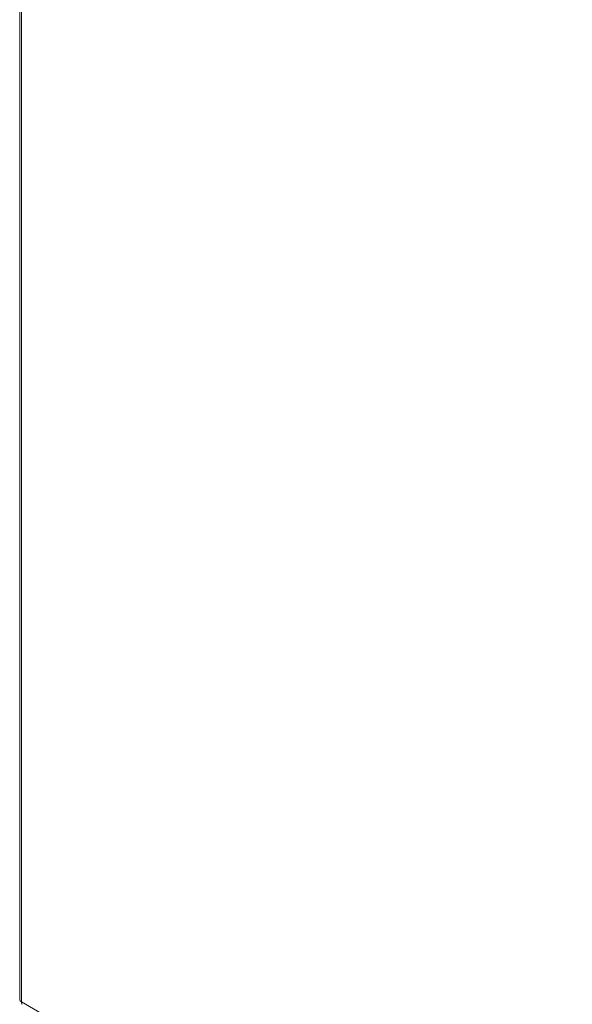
# Model space of a CAD drawing. Header units: inches. Extents: x 4 to 506, y 11 to 319.
# Tile 33 of 47: x 458 to 467, y 148 to 164. Entities that reach past the tile are written whole.
import ezdxf

# ---------------------------------------------------------------- set-up
doc = ezdxf.new("R2010")
doc.units = ezdxf.units.IN
doc.header["$LTSCALE"] = 30
doc.header["$MEASUREMENT"] = 0
doc.layers.add('Visible (ANSI)', color=7, linetype='Continuous', lineweight=5)
doc.layers.add('Visible Narrow (ANSI)', color=7, linetype='Continuous', lineweight=5)

msp = doc.modelspace()

# ---------------------------------------------------------------- linework, layer by layer
at = {"layer": 'Visible (ANSI)'}
msp.add_line((457.7322, 196.8671), (457.7322, 147.5719), dxfattribs=at)
msp.add_open_spline([(457.7596, 147.5399), (457.7423, 147.5479), (457.7325, 147.5599), (457.7323, 147.5719)], degree=3, dxfattribs=at)
msp.add_open_spline([(457.7738, 147.5001), (457.7702, 147.5021), (457.7672, 147.505), (457.7649, 147.5089), (457.7603, 147.5164), (457.7584, 147.5273), (457.7596, 147.5399)], degree=3, knots=[0.78346445, 0.78346445, 0.78346445, 0.78346445, 1.04908001, 1.04908001, 1.04908001, 1.57079633, 1.57079633, 1.57079633, 1.57079633], dxfattribs=at)
at = {"layer": 'Visible Narrow (ANSI)'}
for p, q in [((457.7596, 196.8228), (457.7596, 147.5399)), ((457.7596, 147.5399), (475.8903, 137.0992))]:
    msp.add_line(p, q, dxfattribs=at)

doc.saveas('drawing.dxf')
